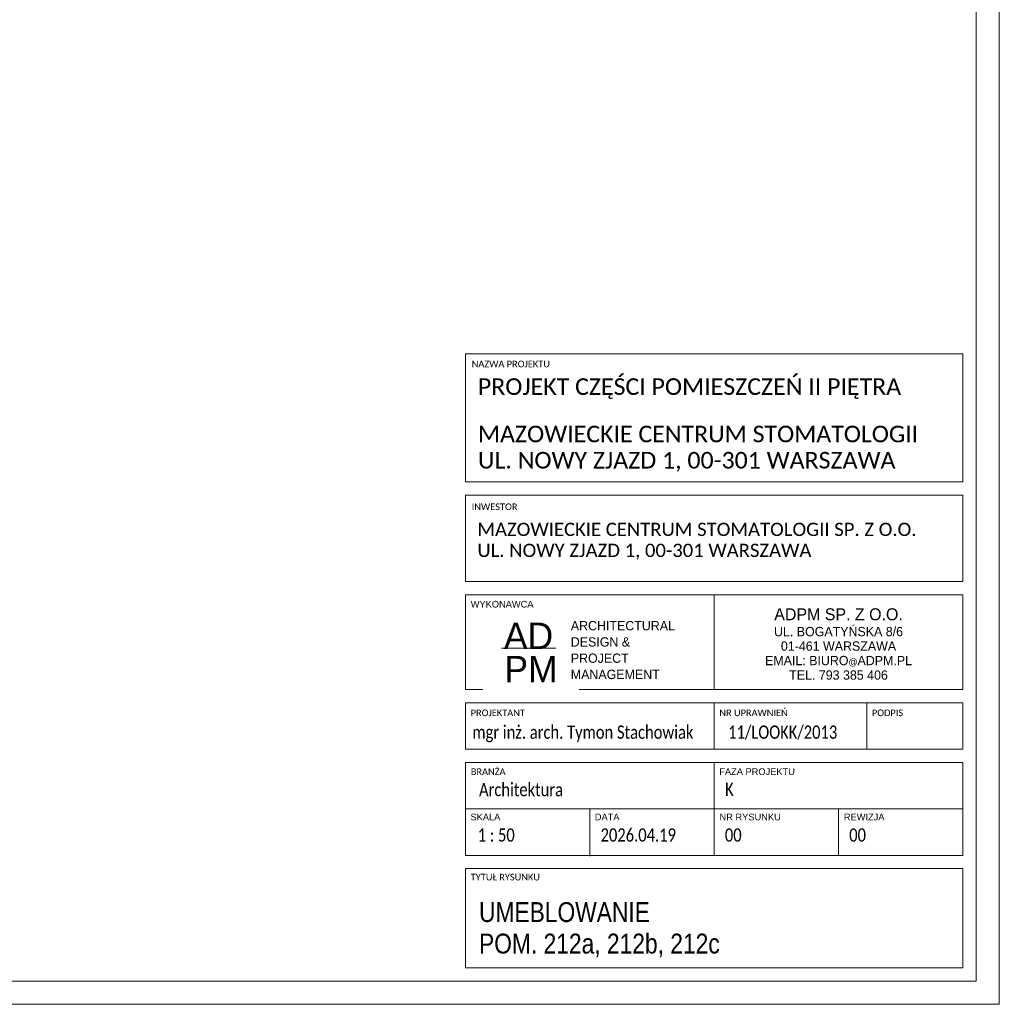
# Model space of a CAD drawing. Header units: millimetres. Extents: x 6904000 to 7075021, y 297772 to 407623.
# Tile 25 of 91: x 6949139 to 6956526, y 377773 to 385198. Entities that reach past the tile are written whole.
import ezdxf

# ---------------------------------------------------------------- set-up
doc = ezdxf.new("R2010")
doc.units = ezdxf.units.MM
doc.layers.add('MCS - PW - 2 piętro (2026.04.21)_do wysłania$0$Obrys powierzchni', color=8, linetype='Continuous', lineweight=9, plot=False)
doc.layers.add('MCS - PW - 2 piętro (2026.04.21)_do wysłania$0$S3_ramka', color=8, linetype='Continuous', lineweight=5)
doc.styles.add('MCS - PW - 2 piętro (2026.04.21)_do wysłania$0$Arial Narrow_4', font='ARIALN.TTF', dxfattribs={"height": 0.2})
doc.styles.add('MCS - PW - 2 piętro (2026.04.21)_do wysłania$0$Arial Narrow_5', font='ARIALN.TTF', dxfattribs={"height": 0.3})
doc.styles.add('MCS - PW - 2 piętro (2026.04.21)_do wysłania$0$Arial Narrow_7', font='ARIALN.TTF', dxfattribs={"height": 0.25})
doc.styles.add('MCS - PW - 2 piętro (2026.04.21)_do wysłania$0$Arial_4', font='arial.ttf', dxfattribs={"height": 0.1})
doc.styles.add('MCS - PW - 2 piętro (2026.04.21)_do wysłania$0$Arial_5', font='arial.ttf', dxfattribs={"height": 0.15})

# ---------------------------------------------------------------- blocks, each defined once
blk = doc.blocks.new('MCS - PW - 2 piętro (2026.04.21)_do wysłania$0$zw$7FBA')
at = {"lineweight": 0, "ltscale": 1.6}
blk.add_line((-197.5, 291.4), (-197.5, 219.84), dxfattribs=at)
at = {"layer": 'MCS - PW - 2 piętro (2026.04.21)_do wysłania$0$S3_ramka'}
for p, q in [((-385, 376.4), (-385, 473.11)), ((-385, 473.11), (-10, 473.11)), ((-10, 376.4), (-10, 473.11)), ((-385, 376.4), (-10, 376.4)), ((-385, 301.4), (-385, 366.4)), ((-385, 366.4), (-10, 366.4)), ((-10, 301.4), (-10, 366.4)), ((-385, 301.4), (-10, 301.4)), ((-385, 291.4), (-10, 291.4)), ((-385, 219.84), (-385, 291.4)), ((-10, 219.84), (-10, 291.4)), ((-385, 219.84), (-10, 219.84)), ((-385, 174.84), (-385, 209.84)), ((-385, 209.84), (-10, 209.84)), ((-197.5, 174.84), (-197.5, 209.84)), ((-82.5, 174.84), (-82.5, 209.84)), ((-10, 174.84), (-10, 209.84)), ((-10, 174.84), (-385, 174.84)), ((-385, 164.84), (-385, 94.84)), ((-385, 164.84), (-10, 164.84)), ((-197.5, 164.84), (-197.5, 94.84)), ((-10, 164.84), (-10, 94.84)), ((-385, 129.84), (-10, 129.84)), ((-385, 94.84), (-10, 94.84)), ((-385, 84.84), (-385, 10)), ((-385, 84.84), (-10, 84.84)), ((-10, 84.84), (-10, 10)), ((-385, 10), (-10, 10))]:
    blk.add_line(p, q, dxfattribs=at)
for s, insert, char_height, width, attachment_point, line_spacing_factor, style in [('{\\A1;\\fCalibri Light|b0|i0|c238|p34;\\C7;MAZOWIECKIE CENTRUM STOMATOLOGII\\PUL. NOWY ZJAZD 1, 00-301 WARSZAWA}', (-375.67, 418.83), 12.5, 331.75, 1, 0.949189, 'MCS - PW - 2 piętro (2026.04.21)_do wysłania$0$Arial Narrow_7'), ('{\\A1;\\fCalibri Light|b0|i0|c238|p34;\\C7;MAZOWIECKIE CENTRUM STOMATOLOGII SP. Z O.O.\\PUL. NOWY ZJAZD 1, 00-301 WARSZAWA}', (-376.09, 345.65), 10, 380.0786, 1, 0.949189, 'MCS - PW - 2 piętro (2026.04.21)_do wysłania$0$Arial Narrow_4'), ('\\pxqc,t7.937503,15.874997,23.8125,31.750003,39.687497,47.625,55.562504,63.499997,71.4375,79.375003,87.312497,95.25,103.187503,111.124997,119.0625,127.000003,134.937497,142.875,150.812503,158.749997,166.6875,174.625003,182.562497,190.5,198.437503,206.374997,214.3125,222.250004,230.187497,238.125,246.062503,253.999997;{\\fTw Cen MT|b0|i0|c238|p34;\\H1.125x;ADPM SP. Z O.O.\\P\\H0.777778x;UL. BOGATYŃSKA 8/6 \\P01-461 WARSZAWA\\PEMAIL: BIURO\\H0.714286x;@\\H1.4x;ADPM.PL\\PTEL. 793 385 406}', (-103.75, 254.17), 8, 187.5, 5, 0.936439, 'MCS - PW - 2 piętro (2026.04.21)_do wysłania$0$Arial_5'), ('\\pxsm1.05,qc;{\\fTw Cen MT|b0|i0|c238|p34;AD}', (-337.51, 260.36), 20, 52.5066, 5, 0.936439, 'MCS - PW - 2 piętro (2026.04.21)_do wysłania$0$Arial_5'), ('\\pxql;{\\A1;\\fCalibri Light|b0|i0|c238|p34;\\W0.8;\\C7;mgr inż. arch. Tymon Stachowiak}', (-379.86, 192.75), 10, 199.3828, 1, 0.949189, 'MCS - PW - 2 piętro (2026.04.21)_do wysłania$0$Arial Narrow_4'), ('\\pxql;{\\A1;\\fCalibri Light|b0|i0|c238|p34;\\W0.8;\\C7;11/LOOKK/2013}', (-186.96, 192.75), 10, 123.7234, 1, 0.949189, 'MCS - PW - 2 piętro (2026.04.21)_do wysłania$0$Arial Narrow_4'), ('\\pxt6.35,12.7,19.05,25.4,31.75,38.1,44.45,50.8,57.15,63.5,69.85,76.2,82.55,88.9,95.25,101.6,107.95,114.3,120.65,127,133.35,139.7,146.05,152.4,158.75,165.1,171.45,177.8,184.15,190.5,196.85,203.2;{\\fCalibri|b0|i0|c238|p34;\\W0.8;Architektura}', (-374.85, 149.41), 10, 141.9, 1, 0.949189, 'MCS - PW - 2 piętro (2026.04.21)_do wysłania$0$Arial Narrow_4')]:
    blk.add_mtext(s, dxfattribs=dict(at, insert=insert, char_height=char_height, width=width, attachment_point=attachment_point, line_spacing_factor=line_spacing_factor, style=style))
at = {"layer": 'MCS - PW - 2 piętro (2026.04.21)_do wysłania$0$S3_ramka', "char_height": 5, "attachment_point": 1, "style": 'MCS - PW - 2 piętro (2026.04.21)_do wysłania$0$Arial_4', "bg_fill": 3, "box_fill_scale": 1.25, "bg_fill_color": 256, "bg_fill_true_color": 13158600, "bg_fill_transparency": 0}
for s, insert, width, line_spacing_factor in [('\\pxt12.7,25.4,38.1,50.8,63.5,76.2,88.9,101.6,114.3,127,139.7,152.4,165.1,177.8,190.5,203.2,215.9,228.6,241.3,254,266.7,279.4,292.1,304.8,317.5,330.2,342.9,355.6,368.3,381,393.7,406.4;{\\fCalibri|b0|i0|c238|p34;NAZWA PROJEKTU}', (-380.35, 467.89), 95.6, 0.936439), ('\\pxt12.7,25.4,38.1,50.8,63.5,76.2,88.9,101.6,114.3,127,139.7,152.4,165.1,177.8,190.5,203.2,215.9,228.6,241.3,254,266.7,279.4,292.1,304.8,317.5,330.2,342.9,355.6,368.3,381,393.7,406.4;{\\fCalibri|b0|i0|c238|p34;INWESTOR }', (-380.35, 360.19), 98.25, 0.936439), ('{\\fCalibri|b0|i0|c238|p34;}WYKONAWCA', (-381.1, 286.73), 98.25, 0.936439), ('\\pxt12.7,25.4,38.1,50.8,63.5,76.2,88.9,101.6,114.3,127,139.7,152.4,165.1,177.8,190.5,203.2,215.9,228.6,241.3,254,266.7,279.4,292.1,304.8,317.5,330.2,342.9,355.6,368.3,381,393.7,406.4;{\\fCalibri|b0|i0|c238|p34;PROJEKTANT}', (-381.1, 204.81), 94.25, 0.936439), ('\\pxt12.7,25.4,38.1,50.8,63.5,76.2,88.9,101.6,114.3,127,139.7,152.4,165.1,177.8,190.5,203.2,215.9,228.6,241.3,254,266.7,279.4,292.1,304.8,317.5,330.2,342.9,355.6,368.3,381,393.7,406.4;{\\fCalibri|b0|i0|c238|p34;NR UPRAWNIEŃ}', (-193.6, 204.81), 94.25, 0.936439), ('\\pxt12.7,25.4,38.1,50.8,63.5,76.2,88.9,101.6,114.3,127,139.7,152.4,165.1,177.8,190.5,203.2,215.9,228.6,241.3,254,266.7,279.4,292.1,304.8,317.5,330.2,342.9,355.6,368.3,381,393.7,406.4;{\\fCalibri|b0|i0|c238|p34;PODPIS}', (-78.6, 204.81), 55.45, 0.936439), ('\\pxt1.25,2.5,3.75,5,6.25,7.5,8.75,10,11.25,12.5,13.75,15,16.25,17.5,18.75,20,21.25,22.5,23.75,25,26.25,27.5,28.75,30,31.25,32.5,33.75,35,36.25,37.5,38.75,40;{\\fCalibri|b0|i0|c238|p34;BRANŻA}', (-381.03, 160.44), 94.25, 0.949189), ('\\pxt1.25,2.5,3.75,5,6.25,7.5,8.75,10,11.25,12.5,13.75,15,16.25,17.5,18.75,20,21.25,22.5,23.75,25,26.25,27.5,28.75,30,31.25,32.5,33.75,35,36.25,37.5,38.75,40;{FAZA PROJEKTU}', (-193.68, 160.44), 94.25, 0.949189), ('\\pxt1.25,2.5,3.75,5,6.25,7.5,8.75,10,11.25,12.5,13.75,15,16.25,17.5,18.75,20,21.25,22.5,23.75,25,26.25,27.5,28.75,30,31.25,32.5,33.75,35,36.25,37.5,38.75,40;{SKALA}', (-381.29, 126.26), 94.25, 0.949189), ('\\pxt1.25,2.5,3.75,5,6.25,7.5,8.75,10,11.25,12.5,13.75,15,16.25,17.5,18.75,20,21.25,22.5,23.75,25,26.25,27.5,28.75,30,31.25,32.5,33.75,35,36.25,37.5,38.75,40;NR RYSUNKU', (-193.47, 126.26), 94.25, 0.949189), ('\\pxt1.25,2.5,3.75,5,6.25,7.5,8.75,10,11.25,12.5,13.75,15,16.25,17.5,18.75,20,21.25,22.5,23.75,25,26.25,27.5,28.75,30,31.25,32.5,33.75,35,36.25,37.5,38.75,40;{\\fCalibri|b0|i0|c238|p34;TYTUŁ RYSUNKU }', (-381.1, 80.91), 94.25, 0.949189)]:
    blk.add_mtext(s, dxfattribs=dict(at, insert=insert, width=width, line_spacing_factor=line_spacing_factor))
at = {"layer": 'MCS - PW - 2 piętro (2026.04.21)_do wysłania$0$S3_ramka', "insert": (-335.68, 235.21), "char_height": 20, "width": 52.5066, "attachment_point": 5, "line_spacing_factor": 0.936439, "style": 'MCS - PW - 2 piętro (2026.04.21)_do wysłania$0$Arial_5', "bg_fill": 2}
blk.add_mtext('{\\fTw Cen MT|b0|i0|c238|p34;PM}', dxfattribs=at)
at = {"lineweight": 0, "ltscale": 1.6, "const_width": 0.7}
blk.add_lwpolyline([(-357.95, 251.09), (-316.73, 251.09)], dxfattribs=at)
at = {"layer": 'MCS - PW - 2 piętro (2026.04.21)_do wysłania$0$S3_ramka'}
for p, q in [((-291.25, 129.84), (-291.25, 94.34)), ((-103.75, 129.84), (-103.75, 94.84))]:
    blk.add_line(p, q, dxfattribs=at)
for s, insert, char_height, width, attachment_point, line_spacing_factor, style in [('\\pxql;{\\fCalibri Light|b0|i0|c238|p34;PROJEKT CZĘŚCI POMIESZCZEŃ II PIĘTRA}', (-375.67, 454.57), 12.5, 352.9, 1, 0.949189, 'MCS - PW - 2 piętro (2026.04.21)_do wysłania$0$Arial Narrow_7'), ('\\pxsm1.05,ql;{\\fTw Cen MT|b0|i0|c238|p34;ARCHITECTURAL\\PDESIGN &\\PPROJECT\\PMANAGEMENT}', (-233.65, 249.6), 7, 143.9651, 5, 0.936439, 'MCS - PW - 2 piętro (2026.04.21)_do wysłania$0$Arial_5')]:
    blk.add_mtext(s, dxfattribs=dict(at, insert=insert, char_height=char_height, width=width, attachment_point=attachment_point, line_spacing_factor=line_spacing_factor, style=style))
at = {"layer": 'MCS - PW - 2 piętro (2026.04.21)_do wysłania$0$S3_ramka', "char_height": 5, "attachment_point": 1, "line_spacing_factor": 0.949189, "style": 'MCS - PW - 2 piętro (2026.04.21)_do wysłania$0$Arial_4', "bg_fill": 3, "box_fill_scale": 1.25, "bg_fill_color": 256, "bg_fill_true_color": 13158600, "bg_fill_transparency": 0}
for s, insert, width in [('\\pxt1.25,2.5,3.75,5,6.25,7.5,8.75,10,11.25,12.5,13.75,15,16.25,17.5,18.75,20,21.25,22.5,23.75,25,26.25,27.5,28.75,30,31.25,32.5,33.75,35,36.25,37.5,38.75,40;DATA', (-287.54, 126.26), 56.7746), ('\\pxt1.25,2.5,3.75,5,6.25,7.5,8.75,10,11.25,12.5,13.75,15,16.25,17.5,18.75,20,21.25,22.5,23.75,25,26.25,27.5,28.75,30,31.25,32.5,33.75,35,36.25,37.5,38.75,40;REWIZJA', (-99.72, 126.26), 64.4403)]:
    blk.add_mtext(s, dxfattribs=dict(at, insert=insert, width=width))

msp = doc.modelspace()

# ---------------------------------------------------------------- linework, layer by layer
at = {"layer": 'MCS - PW - 2 piętro (2026.04.21)_do wysłania$0$Obrys powierzchni', "ltscale": 1.6}
for points in [[(6935526.2, 392623.2), (6956526.2, 392623.2), (6956526.2, 377773.2), (6935526.2, 377773.2)], [(6935701.2, 392448.2), (6956351.2, 392448.2), (6956351.2, 377948.2), (6935701.2, 377948.2)]]:
    msp.add_lwpolyline(points, close=True, dxfattribs=at)

# ---------------------------------------------------------------- texts
at = {"layer": 'MCS - PW - 2 piętro (2026.04.21)_do wysłania$0$S3_ramka', "insert": (6952602.7, 378336), "char_height": 150, "width": 3436.5, "attachment_point": 4, "line_spacing_factor": 0.949189, "style": 'MCS - PW - 2 piętro (2026.04.21)_do wysłania$0$Arial Narrow_5'}
msp.add_mtext('\\pxt4.23333,8.46667,12.7,16.93333,21.16667,25.4,29.63333,33.86667,38.1,42.33333,46.56667,50.8,55.03333,59.26667,63.5,67.73333,71.96667,76.2,80.43333,84.66667,88.9,93.13333,97.36667,101.6,105.83333,110.06667,114.3,118.53333,122.76667,127,131.23333,135.46667;{\\fArial Narrow|b0|i0|c1|p34;\\fArial Narrow|b0|i0|c238|p34;UMEBLOWANIE}\\PPOM. 212a, 212b, 212c', dxfattribs=at)

# ---------------------------------------------------------------- next in the draw order: texts
at = {"layer": 'MCS - PW - 2 piętro (2026.04.21)_do wysłania$0$S3_ramka', "char_height": 100, "line_spacing_factor": 0.949189, "style": 'MCS - PW - 2 piętro (2026.04.21)_do wysłania$0$Arial Narrow_4', "bg_fill": 2}
for s, insert, width, attachment_point in [('\\pxt6.35,12.7,19.05,25.4,31.75,38.1,44.45,50.8,57.15,63.5,69.85,76.2,82.55,88.9,95.25,101.6,107.95,114.3,120.65,127,133.35,139.7,146.05,152.4,158.75,165.1,171.45,177.8,184.15,190.5,196.85,203.2;{\\fCalibri|b0|i0|c238|p34;\\W0.8;K}', (6954457.9, 379444.6), 1419, 1), ('\\pxql,t6.35,12.7,19.05,25.4,31.75,38.1,44.45,50.8,57.15,63.5,69.85,76.2,82.55,88.9,95.25,101.6,107.95,114.3,120.65,127,133.35,139.7,146.05,152.4,158.75,165.1,171.45,177.8,184.15,190.5,196.85,203.2;{\\fCalibri|b0|i0|c238|p34;\\W0.8; 1 : 50}', (6953017.7, 379100.1), 906.5, 2)]:
    msp.add_mtext(s, dxfattribs=dict(at, insert=insert, width=width, attachment_point=attachment_point))

# ---------------------------------------------------------------- next in the draw order: texts
at = {"layer": 'MCS - PW - 2 piętro (2026.04.21)_do wysłania$0$S3_ramka', "insert": (6953972.6, 379100.1), "char_height": 100, "width": 906.5, "attachment_point": 2, "line_spacing_factor": 0.949189, "style": 'MCS - PW - 2 piętro (2026.04.21)_do wysłania$0$Arial Narrow_4'}
msp.add_mtext('\\pxql,t6.35,12.7,19.05,25.4,31.75,38.1,44.45,50.8,57.15,63.5,69.85,76.2,82.55,88.9,95.25,101.6,107.95,114.3,120.65,127,133.35,139.7,146.05,152.4,158.75,165.1,171.45,177.8,184.15,190.5,196.85,203.2;{\\fCalibri|b0|i0|c238|p34;\\W0.8;2026.04.19}', dxfattribs=at)

# ---------------------------------------------------------------- next in the draw order: block references
at = {"ltscale": 1.6, "xscale": 10, "yscale": 10, "zscale": 10}
msp.add_blockref('MCS - PW - 2 piętro (2026.04.21)_do wysłania$0$zw$7FBA', (6956351.2, 377948.2), dxfattribs=at)

# ---------------------------------------------------------------- next in the draw order: texts
at = {"layer": 'MCS - PW - 2 piętro (2026.04.21)_do wysłania$0$S3_ramka', "char_height": 100, "width": 906.5, "attachment_point": 2, "line_spacing_factor": 0.949189, "style": 'MCS - PW - 2 piętro (2026.04.21)_do wysłania$0$Arial Narrow_4'}
for insert in [(6954910.1, 379100.1), (6955847.6, 379100.1)]:
    msp.add_mtext('\\pxql,t6.35,12.7,19.05,25.4,31.75,38.1,44.45,50.8,57.15,63.5,69.85,76.2,82.55,88.9,95.25,101.6,107.95,114.3,120.65,127,133.35,139.7,146.05,152.4,158.75,165.1,171.45,177.8,184.15,190.5,196.85,203.2;{\\fCalibri|b0|i0|c238|p34;\\W0.8;00}', dxfattribs=dict(at, insert=insert))

doc.saveas('drawing.dxf')
